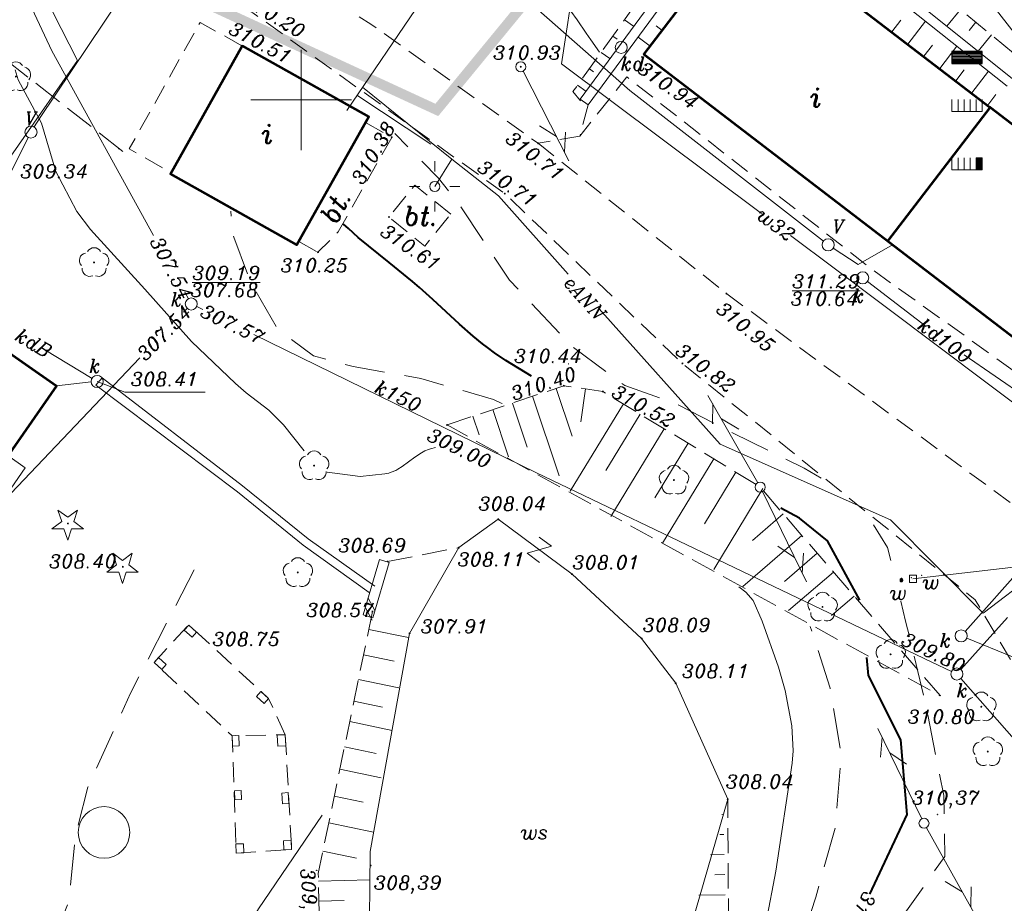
# Model space of a CAD drawing. Extents: x 4615668 to 9294084, y 5331114 to 10688993.
# Tile 129 of 181: x 4656419 to 4656468, y 5335038 to 5335082. Entities that reach past the tile are written whole.
import ezdxf
from ezdxf.enums import TextEntityAlignment as Align

# ---------------------------------------------------------------- set-up
doc = ezdxf.new("R2010")
doc.units = 0
doc.header["$MEASUREMENT"] = 0
for name, pattern in [('BUBZ02', [1.75, 1.25, -0.5]), ('BUIB10', [1.5, 1, -0.5]), ('DASHDOT', [25.4, 12.7, -6.35, 0, -6.35]), ('EGBK02', [2, 1.5, -0.5]), ('KTCR', [1.5, 1, -0.5]), ('l217_500', [2, 1.5, -0.5]), ('l266_500', [1, 0.5, -0.5]), ('l346_500', [1.5, 1, -0.5]), ('l423_500', [2, 1.5, -0.5]), ('l812_500', [3, 2, -1]), ('l823_500', [1.75, 1.25, -0.5])]:
    doc.linetypes.add(name, pattern=pattern)
for name, color, linetype in [('25', 7, 'Continuous'), ('52', 7, 'Continuous'), ('proj_tt_ww', 5, 'Continuous'), ('projekt', 202, 'Continuous')]:
    doc.layers.add(name, color=color, linetype=linetype)
for name, color, linetype, lineweight in [('budynek', 7, 'Continuous', 53), ('chodnik', 7, 'l423_500', 13), ('e_slupy', 7, 'Continuous', 13), ('eNN', 7, 'Continuous', 13), ('funkcja_kondygnacja', 7, 'Continuous', 13), ('gr_klasy', 7, 'l217_500', 13), ('k', 7, 'Continuous', 13), ('k_elem_naziemne', 7, 'Continuous', 13), ('k_opis', 7, 'Continuous', 13), ('k_rzedne', 7, 'Continuous', 13), ('mur', 7, 'Continuous', 13), ('opisy_drog', 7, 'Continuous', 13), ('pkt_wys', 7, 'Continuous', 13), ('przehaczenie', 7, 'Continuous', 13), ('robocza26', 7, 'Continuous', 13), ('robocza50', 7, 'Continuous', 13), ('rowy', 7, 'l266_500', 13), ('schody', 3, 'Continuous', 0), ('sciany - mur', 1, 'Continuous', 30), ('skarpa_gora', 7, 'l823_500', 13), ('skarpa_umoc', 7, 'Continuous', 13), ('t', 7, 'Continuous', 13), ('t_elem_naziemne', 7, 'Continuous', 13), ('t_slupy', 7, 'Continuous', 13), ('w', 7, 'Continuous', 13), ('w_elem_naziemne', 7, 'Continuous', 13), ('w_rzedne', 7, 'Continuous', 13), ('warst_ciagla', 7, 'Continuous', 0), ('warst_opis', 7, 'Continuous', 0), ('warst_pogrub', 7, 'Continuous', 40), ('warst_przeryw', 7, 'l812_500', 0), ('wiata', 7, 'l346_500', 13), ('wiata_podpora', 7, 'Continuous', 13), ('woda_stojaca', 7, 'Continuous', 13), ('zielen', 7, 'Continuous', 13)]:
    doc.layers.add(name, color=color, linetype=linetype, lineweight=lineweight)
doc.styles.add('Style-ITALIC_1250', font='ITALIC_1250.shx')
doc.styles.add('txt', font='TXT', dxfattribs={"height": 0.2})

# ---------------------------------------------------------------- blocks, each defined once
blk = doc.blocks.new('*M2256')
at = {"layer": '25', "color": 165, "linetype": 'Continuous'}
blk.add_lwpolyline([(5, 0), (4.9, 0.8), (4.8, 1.5), (4.5, 2.3), (4, 2.9), (3.5, 3.5), (2.9, 4), (2.3, 4.5), (1.5, 4.8), (0.8, 4.9), (0, 5), (-0.8, 4.9), (-1.6, 4.8), (-2.3, 4.5), (-2.9, 4), (-3.5, 3.5), (-4.1, 2.9), (-4.5, 2.3), (-4.8, 1.5), (-4.9, 0.8), (-5, 0), (-4.9, -0.8), (-4.7, -1.6), (-4.4, -2.3), (-4, -3), (-3.5, -3.5), (-2.9, -4.1), (-2.3, -4.5), (-1.5, -4.8), (-0.8, -4.9), (0, -5), (0.8, -4.9), (1.6, -4.7), (2.3, -4.4), (3, -4), (3.6, -3.5), (4.1, -2.9), (4.5, -2.2), (4.8, -1.5), (4.9, -0.8), (5, 0)], dxfattribs=at)
blk.add_lwpolyline([(5, 0), (4.9, 0.8), (4.8, 1.5), (4.5, 2.3), (4, 2.9), (3.5, 3.5), (2.9, 4), (2.3, 4.5), (1.5, 4.8), (0.8, 4.9), (0, 5), (-0.8, 4.9), (-1.6, 4.8), (-2.3, 4.5), (-2.9, 4), (-3.5, 3.5), (-4.1, 2.9), (-4.5, 2.3), (-4.8, 1.5), (-4.9, 0.8), (-5, 0), (-4.9, -0.8), (-4.7, -1.6), (-4.4, -2.3), (-4, -3), (-3.5, -3.5), (-2.9, -4.1), (-2.3, -4.5), (-1.5, -4.8), (-0.8, -4.9), (0, -5), (0.8, -4.9), (1.6, -4.7), (2.3, -4.4), (3, -4), (3.6, -3.5), (4.1, -2.9), (4.5, -2.2), (4.8, -1.5), (4.9, -0.8), (5, 0)], dxfattribs=at)
for p in [(-4.9, 0.8), (-4.8, 1.5), (-4.5, 2.3), (-4.1, 2.9), (-3.5, 3.5), (-2.9, 4), (-2.3, 4.5), (-1.6, 4.8), (-0.8, 4.9), (0, 5), (0.8, 4.9), (1.5, 4.8), (2.3, 4.5), (2.9, 4), (3.5, 3.5), (4, 2.9), (4.5, 2.3), (4.8, 1.5), (4.9, 0.8), (5, 0), (-5, 0), (-4.9, -0.8), (-4.7, -1.6), (-4.4, -2.3), (-4, -3), (-3.5, -3.5), (-2.9, -4.1), (-2.3, -4.5), (-1.5, -4.8), (-0.8, -4.9), (0, -5), (0.8, -4.9), (1.6, -4.7), (2.3, -4.4), (3, -4), (3.6, -3.5), (4.1, -2.9), (4.5, -2.2), (4.8, -1.5), (4.9, -0.8)]:
    blk.add_point(p, dxfattribs=at)
blk = doc.blocks.new('*M2257')
at = {"layer": '25', "color": 165, "linetype": 'Continuous'}
blk.add_lwpolyline([(5, 0), (4.9, 0.8), (4.8, 1.5), (4.5, 2.3), (4, 2.9), (3.5, 3.5), (2.9, 4), (2.3, 4.5), (1.5, 4.8), (0.8, 4.9), (0, 5), (-0.8, 4.9), (-1.6, 4.8), (-2.3, 4.5), (-2.9, 4), (-3.5, 3.5), (-4.1, 2.9), (-4.5, 2.3), (-4.8, 1.5), (-4.9, 0.8), (-5, 0), (-4.9, -0.8), (-4.7, -1.6), (-4.4, -2.3), (-4, -3), (-3.5, -3.5), (-2.9, -4.1), (-2.3, -4.5), (-1.5, -4.8), (-0.8, -4.9), (0, -5), (0.8, -4.9), (1.6, -4.7), (2.3, -4.4), (3, -4), (3.6, -3.5), (4.1, -2.9), (4.5, -2.2), (4.8, -1.5), (4.9, -0.8), (5, 0)], dxfattribs=at)
blk.add_lwpolyline([(5, 0), (4.9, 0.8), (4.8, 1.5), (4.5, 2.3), (4, 2.9), (3.5, 3.5), (2.9, 4), (2.3, 4.5), (1.5, 4.8), (0.8, 4.9), (0, 5), (-0.8, 4.9), (-1.6, 4.8), (-2.3, 4.5), (-2.9, 4), (-3.5, 3.5), (-4.1, 2.9), (-4.5, 2.3), (-4.8, 1.5), (-4.9, 0.8), (-5, 0), (-4.9, -0.8), (-4.7, -1.6), (-4.4, -2.3), (-4, -3), (-3.5, -3.5), (-2.9, -4.1), (-2.3, -4.5), (-1.5, -4.8), (-0.8, -4.9), (0, -5), (0.8, -4.9), (1.6, -4.7), (2.3, -4.4), (3, -4), (3.6, -3.5), (4.1, -2.9), (4.5, -2.2), (4.8, -1.5), (4.9, -0.8), (5, 0)], dxfattribs=at)
for p in [(-4.9, 0.8), (-4.8, 1.5), (-4.5, 2.3), (-4.1, 2.9), (-3.5, 3.5), (-2.9, 4), (-2.3, 4.5), (-1.6, 4.8), (-0.8, 4.9), (0, 5), (0.8, 4.9), (1.5, 4.8), (2.3, 4.5), (2.9, 4), (3.5, 3.5), (4, 2.9), (4.5, 2.3), (4.8, 1.5), (4.9, 0.8), (5, 0), (-5, 0), (-4.9, -0.8), (-4.7, -1.6), (-4.4, -2.3), (-4, -3), (-3.5, -3.5), (-2.9, -4.1), (-2.3, -4.5), (-1.5, -4.8), (-0.8, -4.9), (0, -5), (0.8, -4.9), (1.6, -4.7), (2.3, -4.4), (3, -4), (3.6, -3.5), (4.1, -2.9), (4.5, -2.2), (4.8, -1.5), (4.9, -0.8)]:
    blk.add_point(p, dxfattribs=at)
blk = doc.blocks.new('*M2258')
at = {"layer": '25', "color": 165, "linetype": 'Continuous'}
blk.add_line((0, 5), (0, 10), dxfattribs=at)
blk.add_line((0, 5), (0, 10), dxfattribs=at)
for p in [(0, 10), (0, 5)]:
    blk.add_point(p, dxfattribs=at)
blk = doc.blocks.new('*M2259')
at = {"layer": '25', "color": 165, "linetype": 'Continuous'}
blk.add_line((-3.5, 6.5), (0, 10), dxfattribs=at)
blk.add_line((-3.5, 6.5), (0, 10), dxfattribs=at)
for p in [(-3.5, 6.5), (0, 10)]:
    blk.add_point(p, dxfattribs=at)
blk = doc.blocks.new('*M2260')
at = {"layer": '25', "color": 165, "linetype": 'Continuous'}
blk.add_line((0, 10), (3.5, 6.5), dxfattribs=at)
blk.add_line((0, 10), (3.5, 6.5), dxfattribs=at)
for p in [(0, 10), (3.5, 6.5)]:
    blk.add_point(p, dxfattribs=at)
blk = doc.blocks.new('HYP')
at = {"layer": '25', "color": 165, "linetype": 'Continuous'}
for name in ['*M2256', '*M2257', '*M2259', '*M2258', '*M2260']:
    blk.add_blockref(name, (0, 0), dxfattribs=at)
blk = doc.blocks.new('WYS')
at = {"layer": '52', "color": 67, "linetype": 'Continuous'}
blk.add_circle((0, 0), 0.08, dxfattribs=at)
blk = doc.blocks.new('506_5')
at = {"layer": 'k_elem_naziemne', "color": 24, "linetype": 'Continuous', "lineweight": 13}
blk.add_circle((0, 0), 0.3, dxfattribs=at)
blk = doc.blocks.new('511_5')
at = {"layer": 'e_slupy', "color": 7, "linetype": 'Continuous', "lineweight": 13}
blk.add_circle((0, 0), 0.25, dxfattribs=at)
blk = doc.blocks.new('515_5')
at = {"layer": 'e_slupy', "color": 7, "linetype": 'Continuous', "lineweight": 13}
for p, q in [((0, 0.75), (0, 1.25)), ((-1.25, 0), (-0.75, 0)), ((0.75, 0), (1.25, 0)), ((0, -1.25), (0, -0.75))]:
    blk.add_line(p, q, dxfattribs=at)
blk = doc.blocks.new('506_5_1')
at = {"layer": 't_elem_naziemne', "color": 7, "linetype": 'Continuous', "lineweight": 13}
blk.add_circle((0, 0), 0.3, dxfattribs=at)
blk = doc.blocks.new('922_5')
at = {"layer": 'zielen', "linetype": 'Continuous', "lineweight": 13}
h = blk.add_hatch(color=96, dxfattribs=at)
edge = h.paths.add_edge_path()
edge.add_arc((0, 0), 0.05, 0, 360)
at = {"layer": 'zielen', "color": 96, "linetype": 'Continuous', "lineweight": 13}
for centre, start, end in [((0.005, 0.357), 30.1243, 149.8757), ((-0.352, 0.098), 101.9988, 221.9759), ((0.362, 0.098), 318.0241, 78.0012), ((-0.215, -0.321), 174.335, 293.7607), ((0.225, -0.321), 246.2393, 5.665)]:
    blk.add_arc(centre, 0.375, start, end, dxfattribs=at)
blk = doc.blocks.new('921_5')
at = {"layer": 'zielen', "linetype": 'Continuous', "lineweight": 13}
h = blk.add_hatch(color=96, dxfattribs=at)
edge = h.paths.add_edge_path()
edge.add_arc((0, 0), 0.05, 0, 360)
at = {"layer": 'zielen', "color": 96, "linetype": 'Continuous', "lineweight": 13, "flags": 128}
blk.add_lwpolyline([(-0.01, -0.83), (0.17, -0.26), (0.77, -0.26), (0.29, 0.1), (0.47, 0.67), (-0.01, 0.32), (-0.5, 0.67), (-0.31, 0.1), (-0.8, -0.26), (-0.2, -0.26)], close=True, dxfattribs=at)
blk = doc.blocks.new('511_5_1')
at = {"layer": 't_slupy', "color": 7, "linetype": 'Continuous', "lineweight": 13}
blk.add_circle((0, 0), 0.25, dxfattribs=at)
blk = doc.blocks.new('SUPT01')
at = {"layer": 't_slupy', "color": 30, "linetype": 'Continuous', "lineweight": 13}
for p, q in [((95.32, 0), (78, 10)), ((5, 0), (105, 0)), ((60.68, -10), (78, 0))]:
    blk.add_line(p, q, dxfattribs=at)
blk = doc.blocks.new('SUPT1')
at = {"layer": 't_slupy', "color": 30, "linetype": 'Continuous', "lineweight": 13, "xscale": 0.05, "yscale": 0.05, "zscale": 0.05000000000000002}
blk.add_blockref('SUPT01', (0, 0), dxfattribs=at)
blk = doc.blocks.new('*U2895')
at = {"layer": 'mur', "color": 7, "linetype": 'Continuous', "lineweight": 13}
for p, q in [((0, 0.0005), (-0.0007, -0.0002)), ((0.0007, 0.0005), (0, -0.0002))]:
    blk.add_line(p, q, dxfattribs=at)
blk = doc.blocks.new('801_5')
at = {"layer": 'pkt_wys', "linetype": 'Continuous', "lineweight": 13}
h = blk.add_hatch(color=7, dxfattribs=at)
edge = h.paths.add_edge_path()
edge.add_arc((0, 0), 0.05, 0, 360)
blk = doc.blocks.new('507_5')
at = {"layer": 'w_elem_naziemne', "color": 7, "linetype": 'Continuous', "lineweight": 13, "flags": 128}
blk.add_lwpolyline([(-0.18, -0.18), (0.18, -0.18), (0.18, 0.18), (-0.18, 0.18)], close=True, dxfattribs=at)
blk = doc.blocks.new('991_5')
at = {"layer": 'przehaczenie', "color": 7, "linetype": 'Continuous', "lineweight": 13, "flags": 128}
blk.add_lwpolyline([(-0.38, 0.5), (0.38, 0.5), (-0.38, -0.5), (0.38, -0.5)], dxfattribs=at)
blk = doc.blocks.new('G$C3390F2A0')
at = {"layer": 'budynek', "color": 7, "linetype": 'Continuous', "lineweight": 53}
blk.add_line((137.039, 109.831), (131.935, 103.165), dxfattribs=at)
at = {"layer": 'budynek', "color": 7, "linetype": 'Continuous', "lineweight": 53, "flags": 128}
for points in [[(119.808, 112.453), (124.906, 119.109), (137.031, 109.822), (137.038, 109.832), (149.345, 100.39), (144.247, 93.734)], [(99.838, 112.875), (106.13, 109.347), (102.561, 102.981), (96.269, 106.508)], [(83.046, 101.244), (90.604, 95.972), (84.399, 87.076), (76.841, 92.348)]]:
    blk.add_lwpolyline(points, close=True, dxfattribs=at)
at = {"layer": 'chodnik', "color": 7, "linetype": 'KTCR', "lineweight": 13}
blk.add_line((102.654, 103.148), (103.605, 102.615), dxfattribs=at)
at = {"layer": 'chodnik', "color": 7, "linetype": 'KTCR', "lineweight": 13, "flags": 128}
for points in [[(116.626, 108.389), (114.554, 108.033), (114.554, 108.033), (114.554, 108.033), (106.236, 113.966), (96.717, 119.999), (93.715, 121.509), (92.12, 123.324), (91.281, 125.389), (91.337, 127.664), (91.881, 128.75), (95.101, 136.793), (95.101, 136.793), (98.306, 145.43), (99.411, 145.057)], [(91.05, 116.682), (94.448, 116.483), (97.042, 116.054), (100.367, 114.528), (112.897, 105.533), (112.897, 105.533), (121.73, 97.085), (136.288, 85.332), (136.288, 85.332), (140.543, 78.104), (140.543, 78.104)], [(99.823, 112.883), (97.748, 114.047), (94.219, 107.752), (96.293, 106.588)], [(117.042, 109.94), (116.626, 108.389), (118.971, 111.336), (131.21, 101.72), (143.551, 92.899), (143.785, 93.184)], [(105.973, 109.067), (107.275, 108.337), (104.611, 103.632), (103.605, 102.615)], [(114.554, 108.033), (123.919, 100.562), (144.928, 85.077), (153.883, 83.349)]]:
    blk.add_lwpolyline(points, dxfattribs=at)
blk.add_lwpolyline([(110.205, 104.502), (108.423, 105.949), (107.138, 104.367), (108.919, 102.92)], close=True, dxfattribs=at)
at = {"layer": 'chodnik', "color": 7, "linetype": 'Continuous', "lineweight": 13, "ltscale": 0.1}
blk.add_circle((92.967, 73.759), 1.282, dxfattribs=at)
at = {"layer": 'eNN', "color": 1, "linetype": 'Continuous', "lineweight": 13}
blk.add_line((110.26, 107.252), (109.414, 105.888), dxfattribs=at)
at = {"layer": 'eNN', "color": 1, "linetype": 'Continuous', "lineweight": 13, "flags": 128}
for points in [[(99.894, 119.788), (108.838, 115.343), (108.736, 115.104), (105.035, 109.667)], [(116.056, 101.521), (112.579, 105.415), (110.26, 107.252), (105.827, 110.83)], [(145.794, 89.743), (141.831, 88.583), (136.68, 84.656), (132.082, 89.313), (123.604, 93.063), (117.592, 99.799)]]:
    blk.add_lwpolyline(points, dxfattribs=at)
at = {"layer": 'gr_klasy', "color": 96, "linetype": 'EGBK02', "lineweight": 13}
blk.add_line((93.907, 107.632), (85.811, 113.961), dxfattribs=at)
at = {"layer": 'k', "color": 24, "linetype": 'Continuous', "lineweight": 13}
for p, q in [((133.854, 98.92), (130.934, 101.159)), ((97.577, 99.91), (97.874, 99.764)), ((96.913, 99.628), (97.101, 99.825)), ((100.411, 98.523), (114.465, 91.646)), ((90.021, 97.759), (92.37, 96.34)), ((142.881, 92.595), (135.743, 97.513)), ((82.146, 84.119), (94.756, 97.362)), ((90.604, 95.972), (92.336, 96.169)), ((114.465, 91.646), (134.136, 82.233)), ((139.612, 88.068), (135.79, 83.757)), ((135.579, 81.861), (137.899, 84.445)), ((134.136, 82.233), (135.108, 81.768)), ((135.576, 81.412), (142.447, 73.567))]:
    blk.add_line(p, q, dxfattribs=at)
at = {"layer": 'k', "color": 24, "linetype": 'Continuous', "lineweight": 13, "flags": 128}
for points in [[(95.431, 103.452), (90.375, 112.641), (87.506, 118.734)], [(97.163, 100.305), (96.982, 100.633)]]:
    blk.add_lwpolyline(points, dxfattribs=at)
at = {"layer": 'k_rzedne', "color": 24, "linetype": 'Continuous', "lineweight": 13, "flags": 128}
for points in [[(92.626, 96.185), (94, 95.663), (98, 95.663)], [(135.868, 83.419), (138.143, 82.489), (142.143, 82.489)]]:
    blk.add_lwpolyline(points, dxfattribs=at)
at = {"layer": 'mur', "color": 7, "linetype": 'Continuous', "lineweight": 13}
for p, q in [((106.673, 87.334), (105.854, 84.574)), ((107.153, 87.192), (106.333, 84.432)), ((107.153, 87.192), (106.673, 87.334)), ((106.333, 84.432), (105.854, 84.574))]:
    blk.add_line(p, q, dxfattribs=at)
at = {"layer": 'robocza26', "color": 7, "linetype": 'Continuous', "lineweight": 0}
for p, q in [((102.769, 107.688), (102.769, 112.688)), ((100.269, 110.188), (105.269, 110.188))]:
    blk.add_line(p, q, dxfattribs=at)
at = {"layer": 'robocza50', "color": 7, "linetype": 'Continuous', "lineweight": 0}
for p, q in [((102.769, 107.688), (102.769, 112.688)), ((100.269, 110.188), (105.269, 110.188))]:
    blk.add_line(p, q, dxfattribs=at)
at = {"layer": 'rowy', "color": 7, "linetype": 'Continuous', "lineweight": 13}
blk.add_line((116.64, 110.235), (117.042, 109.94), dxfattribs=at)
at = {"layer": 'rowy', "color": 7, "linetype": 'Continuous', "lineweight": 13, "flags": 128}
for points in [[(138.208, 111.198), (125.079, 121.701), (116.64, 110.235)], [(137.873, 110.877), (125.173, 120.985), (117.042, 109.94)], [(92.877, 96.374), (92.568, 96.002), (99.608, 90.702), (102.873, 88.047), (106.146, 85.685)], [(106.434, 86.001), (103.113, 88.359), (99.859, 91.005), (92.877, 96.374)]]:
    blk.add_lwpolyline(points, dxfattribs=at)
at = {"layer": 'schody', "color": 7, "linetype": 'Continuous', "lineweight": 13, "flags": 128}
blk.add_lwpolyline([(88.184, 92.503), (89.049, 91.899), (87.414, 89.555), (86.549, 90.159)], dxfattribs=at)
at = {"layer": 'sciany - mur', "color": 30, "lineweight": 0, "ltscale": 4}
blk.add_line((105.534, 110.432), (109.214, 107.99), dxfattribs=at)
at = {"layer": 'skarpa_gora', "color": 7, "linetype": 'BUBZ02', "lineweight": 13}
blk.add_line((107.07, 87.233), (110.61, 87.922), dxfattribs=at)
at = {"layer": 'skarpa_gora', "color": 7, "linetype": 'BUBZ02', "lineweight": 13, "flags": 128}
for points in [[(163.557, 91.986), (158.529, 93.27), (151.372, 101.262), (139.637, 111.337), (129.274, 119.838), (125.118, 122.887), (116.283, 110.605), (116.665, 110.154)], [(106.318, 84.745), (103.622, 71.713), (103.867, 60.789), (115.815, 57.002), (124.078, 60.87), (123.982, 75.407)]]:
    blk.add_lwpolyline(points, dxfattribs=at)
blk.add_lwpolyline([(110.024, 94.025), (115.836, 95.975), (117.774, 95.689), (125.597, 90.935), (134.54, 80.563)], close=True, dxfattribs=at)
at = {"layer": 'skarpa_umoc', "color": 7, "linetype": 'Continuous', "lineweight": 13}
for p, q in [((135.551, 114.689), (134.875, 113.865)), ((118.854, 114.179), (119.304, 113.854)), ((132.149, 113.577), (132.59, 114.153)), ((132.943, 112.969), (133.814, 114.108)), ((120.726, 113.652), (120.422, 113.884)), ((136.323, 114.055), (135.989, 113.647)), ((118.27, 113.366), (118.49, 113.208)), ((120.118, 112.857), (119.525, 113.312)), ((137.097, 113.421), (136.436, 112.615)), ((133.736, 112.361), (134.167, 112.922)), ((134.53, 111.753), (135.38, 112.862)), ((117.686, 112.554), (118.118, 112.244)), ((117.102, 111.743), (117.313, 111.591)), ((135.324, 111.145), (135.743, 111.692)), ((136.117, 110.536), (136.945, 111.616)), ((116.518, 110.931), (116.932, 110.632)), ((136.912, 109.928), (137.319, 110.461)), ((115.447, 95.845), (116.243, 93.473)), ((116.911, 95.816), (116.671, 94.186)), ((113.277, 95.117), (114.014, 92.92)), ((114.274, 95.451), (115.601, 91.494)), ((118.793, 95.07), (116.154, 90.727)), ((112.299, 94.788), (113.087, 92.439)), ((119.623, 94.565), (117.919, 91.761)), ((111.305, 94.455), (111.616, 93.527)), ((120.818, 93.839), (118.168, 89.479)), ((122.008, 93.116), (120.361, 90.406)), ((123.286, 92.339), (120.736, 88.142)), ((124.382, 91.673), (122.822, 89.105)), ((125.726, 90.857), (123.285, 86.841)), ((126.743, 89.606), (125.211, 88.285)), ((127.675, 88.524), (124.73, 85.985)), ((128.434, 87.645), (126.798, 86.234)), ((129.239, 86.711), (127.012, 84.79)), ((130.275, 85.509), (129.151, 84.541)), ((106.135, 83.86), (108.112, 83.451)), ((105.872, 82.59), (107.399, 82.274)), ((105.62, 81.371), (107.63, 80.955)), ((105.395, 80.285), (106.81, 79.992)), ((105.185, 79.269), (107.292, 78.833)), ((104.926, 78.019), (106.507, 77.692)), ((104.696, 76.906), (106.757, 76.48)), ((104.418, 75.563), (105.847, 75.267)), ((123.768, 74.66), (123.689, 74.658)), ((104.142, 74.229), (106.364, 73.77)), ((123.791, 73.66), (123.598, 73.656)), ((103.853, 72.832), (105.526, 72.486)), ((123.813, 72.66), (123.12, 72.645)), ((123.835, 71.66), (123.336, 71.65)), ((103.63, 71.336), (106.192, 71.393)), ((123.858, 70.661), (122.552, 70.632)), ((103.653, 70.336), (104.917, 70.365))]:
    blk.add_line(p, q, dxfattribs=at)
at = {"layer": 't', "color": 30, "linetype": 'Continuous', "lineweight": 13, "flags": 128}
for points in [[(89.49, 108.845), (89.751, 109.272), (99.334, 123.557), (101.252, 126.401)], [(112.242, 116.735), (119.11, 110.661), (128.741, 103.167)], [(85.831, 101.601), (89.201, 108.324)], [(129.23, 102.819), (130.475, 102.008), (132.17, 102.984)]]:
    blk.add_lwpolyline(points, dxfattribs=at)
at = {"layer": 'w', "color": 160, "linetype": 'Continuous', "lineweight": 13, "flags": 128}
for points in [[(74.672, 87.612), (79.057, 94.063), (85.756, 103.726), (91.641, 112.155), (84.681, 125.781), (81.656, 131.737), (81.544, 135.866)], [(125.654, 104.54), (115.718, 111.983), (117.075, 120.883), (116.241, 127.713), (114.585, 129.459), (112.415, 130.81)], [(158.012, 87.149), (142.091, 92.194), (129.273, 101.829), (127.111, 103.449)], [(158.867, 94.417), (153.693, 88.751), (152.955, 87.72), (142.935, 87.498), (133.195, 86.369), (133.195, 86.369), (133.195, 86.369)]]:
    blk.add_lwpolyline(points, dxfattribs=at)
at = {"layer": 'w', "color": 160, "linetype": 'Continuous', "lineweight": 13}
for p in [(133.116, 86.437), (133.626, 86.538)]:
    blk.add_point(p, dxfattribs=at)
at = {"layer": 'warst_ciagla', "color": 21, "linetype": 'Continuous', "lineweight": 0, "flags": 128}
for points in [[(116.185, 114.603), (116.491, 114.169), (116.947, 113.515), (117.173, 113.187), (117.599, 112.568)], [(140.067, 111.172), (137.053, 115.038), (136.698, 115.476), (136.454, 115.762), (135.948, 116.319), (135.688, 116.591), (135.156, 117.125), (134.611, 117.647), (133.501, 118.67), (132.274, 119.772), (131.655, 120.315), (130.718, 121.119), (129.292, 122.302), (129.001, 122.533), (128.41, 122.982), (127.617, 123.575), (127.226, 123.878), (126.654, 124.351)], [(102.92, 92.731), (101.895, 94.025), (101.155, 94.766), (100.039, 95.629), (99.502, 96.082), (97.324, 98.171), (94.991, 100.781), (92.293, 103.748), (91.616, 104.64), (90.574, 106.636), (89.866, 109.033), (88.699, 111.185), (88.549, 111.681)], [(109.45, 92.91), (109.198, 92.841), (109.106, 92.81), (108.928, 92.735), (108.758, 92.645), (108.431, 92.429), (107.798, 91.962), (107.582, 91.826), (107.471, 91.766), (107.242, 91.67), (107.123, 91.634), (106.938, 91.601), (105.704, 91.466), (104.061, 91.677)], [(124.015, 63.663), (125.555, 68.081), (125.901, 69.312), (126.371, 71.836), (127.186, 77.21), (127.231, 77.823), (127.172, 79.054), (126.839, 80.824), (126.511, 81.98), (125.691, 84.271), (125.246, 85.302), (124.889, 85.713), (124.528, 85.974)], [(97.602, 64.215), (98.368, 65.837), (98.466, 66.042), (98.614, 66.348), (98.765, 66.653), (98.841, 66.805), (98.995, 67.109), (99.073, 67.26), (99.191, 67.487), (99.351, 67.787), (99.432, 67.937), (99.555, 68.16), (99.68, 68.382), (99.744, 68.493), (99.915, 68.786), (100.002, 68.932), (100.135, 69.15), (100.27, 69.366), (100.338, 69.474), (100.476, 69.688), (100.546, 69.794), (100.653, 69.953), (103.815, 74.616)]]:
    blk.add_lwpolyline(points, dxfattribs=at)
at = {"layer": 'warst_pogrub', "color": 21, "linetype": 'Continuous', "lineweight": 40, "flags": 128}
for points in [[(114.224, 96.446), (112.953, 97.235), (112.391, 97.608), (112.029, 97.874), (111.792, 98.058), (111.329, 98.439), (110.652, 99.035), (109.324, 100.265), (108.653, 100.869), (108.31, 101.162), (107.151, 102.098), (106.117, 102.926), (105.611, 103.352), (105.117, 103.792), (104.876, 104.019), (104.872, 104.022)], [(130.559, 85.31), (128.939, 88.256), (127.559, 89.393), (126.619, 89.88)], [(131.055, 70.695), (132.899, 74.652), (132.589, 78.363), (130.988, 81.568), (130.893, 82.463)]]:
    blk.add_lwpolyline(points, dxfattribs=at)
at = {"layer": 'warst_przeryw', "color": 21, "linetype": 'l812_500', "lineweight": 0, "flags": 128}
for points in [[(128.633, 91.371), (127.777, 91.879), (124.26, 93.613), (121.485, 95.051), (118.859, 95.991), (116.233, 97.925), (113.127, 101.229), (110.597, 105.051), (109.602, 106.294), (107.424, 108.524)], [(112.708, 95.117), (112.34, 95.295), (108.724, 96.334), (105.356, 96.926), (103.387, 97.456), (101.603, 98.795), (100.263, 101.127), (99.42, 103.361), (99.269, 104.652)], [(112.774, 95.085), (112.72, 95.111)], [(132.094, 87.281), (131.934, 87.935), (130.851, 89.659)], [(90.088, 53.384), (90.352, 55.01), (90.32, 56.666), (89.847, 57.818), (88.904, 57.995), (87.195, 57.224), (84.306, 55.654), (82.186, 54.558), (80.594, 54.29), (78.706, 54.672), (75.944, 56.2), (74.261, 57.529), (73.758, 59.155), (73.933, 61.018), (74.548, 64.912), (75.842, 68.018), (77.547, 72.741), (78.664, 75.522), (79.867, 77.672), (80.898, 78.855), (81.87, 79.211), (83.138, 79.065), (83.907, 77.795), (84.853, 75.282), (86.567, 71.263), (87.099, 69.379), (88.251, 67.547), (89.284, 66.809), (90.079, 67.491), (91.226, 70.33), (91.546, 73.583), (92.16, 76.003), (94.278, 80.677), (97.704, 87.308)], [(126.07, 59.367), (126.371, 60.532), (128.892, 64.259), (132.253, 68.982), (134.775, 72.56), (134.722, 75.59), (133.825, 80.14), (132.831, 84.261), (132.586, 85.265)], [(100.791, 38.3), (101.367, 41.964), (102.747, 48.024), (104.426, 51.353), (108.336, 53.693), (112.542, 55.633), (116.948, 57.029), (124.159, 60.537), (125.988, 63.084), (128.356, 70.536), (129.332, 73.99), (129.625, 77.666), (129.077, 80.942), (128.09, 83.998)]]:
    blk.add_lwpolyline(points, dxfattribs=at)
at = {"layer": 'wiata', "color": 7, "linetype": 'BUIB10', "lineweight": 13, "flags": 128}
blk.add_lwpolyline([(101.983, 78.613), (101.154, 80.421), (97.186, 84.081), (95.453, 82.214), (99.337, 78.57)], dxfattribs=at)
blk.add_lwpolyline([(101.983, 78.613), (102.294, 72.909), (99.542, 72.728), (99.337, 78.57)], close=True, dxfattribs=at)
at = {"layer": 'wiata_podpora', "color": 7, "linetype": 'Continuous', "lineweight": 13, "flags": 128}
for points in [[(96.96, 83.821), (97.343, 83.478), (97.566, 83.726), (97.184, 84.069)], [(95.682, 82.456), (96.065, 82.112), (95.842, 81.863), (95.459, 82.207)], [(100.771, 80.764), (100.547, 80.515), (100.931, 80.172), (101.154, 80.422)], [(99.337, 78.57), (99.354, 78.056), (99.688, 78.068), (99.671, 78.582)], [(101.573, 78.589), (101.606, 78.046), (102.015, 78.07), (101.983, 78.613)], [(99.781, 75.84), (99.797, 75.393), (99.477, 75.381), (99.461, 75.828)], [(101.805, 75.719), (101.839, 75.18), (102.156, 75.2), (102.121, 75.739)], [(99.525, 73.184), (99.542, 72.728), (99.922, 72.742), (99.905, 73.198)], [(102.279, 73.355), (102.294, 72.909), (101.915, 72.897), (101.9, 73.343)]]:
    blk.add_lwpolyline(points, close=True, dxfattribs=at)
at = {"layer": 'woda_stojaca', "color": 132, "linetype": 'Continuous', "lineweight": 13, "flags": 128}
blk.add_lwpolyline([(121.398, 81.175), (123.982, 75.407), (120.229, 62.403), (117.074, 59.117), (106.104, 62.79), (106.207, 72.811), (108.162, 83.661), (110.61, 87.922), (110.61, 87.922), (112.574, 89.335), (116.24, 86.602), (119.7, 83.408)], close=True, dxfattribs=at)
at = {"layer": 'e_slupy', "color": 7, "linetype": 'Continuous', "lineweight": 13, "rotation": 359.9241255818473}
blk.add_blockref('515_5', (109.414, 105.888), dxfattribs=at)
at = {"layer": 'e_slupy', "color": 7, "linetype": 'Continuous', "lineweight": 13}
blk.add_blockref('511_5', (109.414, 105.888), dxfattribs=at)
at = {"layer": 'k_elem_naziemne', "color": 24, "linetype": 'Continuous', "lineweight": 13}
for p, rotation in [((118.688, 112.803), 308.4836465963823), ((130.696, 101.341), 269.7429824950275), ((97.307, 100.042), 257.1015414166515), ((92.626, 96.185), 293.5522635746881), ((135.591, 83.533), 268.9497206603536), ((135.379, 81.638), 263.7817817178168)]:
    blk.add_blockref('506_5', p, dxfattribs=dict(at, rotation=rotation))
at = {"layer": 'mur', "color": 7, "linetype": 'Continuous', "lineweight": 13, "xscale": 713.9999999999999, "yscale": 713.9999999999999, "zscale": 713.9999999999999, "rotation": 253.4561238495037}
blk.add_blockref('*U2895', (106.099, 84.897), dxfattribs=at)
at = {"layer": 'pkt_wys', "color": 7, "linetype": 'Continuous', "lineweight": 13}
for p in [(99.823, 112.883), (119.808, 112.453), (113.691, 111.84), (107.275, 108.337), (114.554, 108.033), (112.897, 105.533), (107.138, 104.367), (103.605, 102.615), (123.919, 100.562), (121.73, 97.085), (115.836, 95.975), (117.774, 95.689), (110.024, 94.025), (112.574, 89.335), (110.61, 87.922), (107.07, 87.233), (116.24, 86.602), (106.318, 84.745), (108.162, 83.661), (119.7, 83.408), (121.398, 81.175), (123.982, 75.407)]:
    blk.add_blockref('801_5', p, dxfattribs=at)
at = {"layer": 'pkt_wys', "color": 7, "linetype": 'Continuous', "lineweight": 13, "xscale": 0.1, "yscale": 0.1, "zscale": 0.1, "rotation": 0.06577989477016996}
for p in [(93.697, 107.773), (116.066, 97.065), (134.54, 80.563), (134.413, 74.649), (106.236, 72.115), (103.538, 71.879)]:
    blk.add_blockref('WYS', p, dxfattribs=at)
at = {"layer": 'przehaczenie', "color": 7, "linetype": 'Continuous', "lineweight": 13, "rotation": 323.2955008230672}
blk.add_blockref('991_5', (114.613, 87.815), dxfattribs=at)
at = {"layer": 't_elem_naziemne', "color": 7, "linetype": 'Continuous', "lineweight": 13}
for p, rotation in [((89.335, 108.591), 270.0657798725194), ((128.978, 102.982), 288.4345172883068)]:
    blk.add_blockref('506_5_1', p, dxfattribs=dict(at, rotation=rotation))
at = {"layer": 't_slupy', "color": 30, "linetype": 'Continuous', "lineweight": 13}
for p, rotation in [((113.691, 111.84), 297.0533425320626), ((125.597, 90.935), 119.6627597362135), ((125.597, 90.935), 295.9758295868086), ((133.744, 74.213), 115.9591705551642), ((133.744, 74.213), 299.191181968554)]:
    blk.add_blockref('SUPT1', p, dxfattribs=dict(at, rotation=rotation))
at = {"layer": 't_slupy', "color": 7, "linetype": 'Continuous', "lineweight": 13}
for p in [(113.691, 111.84), (125.597, 90.935), (133.744, 74.213), (133.744, 74.213)]:
    blk.add_blockref('511_5_1', p, dxfattribs=at)
at = {"layer": 'w', "color": 160, "linetype": 'Continuous', "lineweight": 13, "xscale": 0.01, "yscale": 0.01, "zscale": 0.01, "rotation": 0.06577989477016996}
blk.add_blockref('HYP', (132.617, 86.29), dxfattribs=at)
at = {"layer": 'w_elem_naziemne', "color": 7, "linetype": 'Continuous', "lineweight": 13, "rotation": 0.3051151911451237}
blk.add_blockref('507_5', (133.195, 86.369), dxfattribs=at)
at = {"layer": 'zielen', "color": 96, "linetype": 'Continuous', "lineweight": 13}
for name, p in [('922_5', (88.581, 111.351)), ('922_5', (92.47, 102.111)), ('922_5', (103.412, 92.002)), ('922_5', (121.306, 91.287)), ('921_5', (91.173, 89.122)), ('921_5', (93.903, 86.971)), ('922_5', (102.603, 86.69)), ('922_5', (128.697, 84.974)), ('922_5', (132.083, 82.616)), ('922_5', (136.593, 80.01)), ('922_5', (136.914, 77.782))]:
    blk.add_blockref(name, p, dxfattribs=at)
at = {"layer": 'eNN', "color": 1, "linetype": 'Continuous', "lineweight": 13, "insert": (115.774, 101.062), "char_height": 0.68, "attachment_point": 7, "rotation": 311.7508, "line_spacing_factor": 0.722892, "style": 'txt'}
blk.add_mtext('\\FITALIC_1250.shx;eANN', dxfattribs=at)
at = {"layer": 'funkcja_kondygnacja', "color": 7, "linetype": 'Continuous', "lineweight": 13, "style": 'Style-ITALIC_1250'}
for p in [(128.349, 110.314), (101.072, 108.505)]:
    blk.add_text('i', height=0.94, dxfattribs=at).set_placement(p, align=Align.MIDDLE_CENTER)
at = {"layer": 'k', "color": 24, "linetype": 'Continuous', "lineweight": 13, "char_height": 0.68, "attachment_point": 5, "line_spacing_factor": 0.722892, "style": 'txt'}
for s, insert, rotation in [('\\FITALIC_1250.shx;kd100', (134.799, 98.216), 323.3032), ('\\FITALIC_1250.shx;k150', (107.604, 95.463), 334.4566)]:
    blk.add_mtext(s, dxfattribs=dict(at, insert=insert, rotation=rotation))
at = {"layer": 'k_elem_naziemne', "color": 24, "linetype": 'Continuous', "lineweight": 13, "style": 'Style-ITALIC_1250'}
for s, p in [('kd', (118.65, 111.659)), ('k', (96.275, 99.938)), ('k', (130.201, 100.114)), ('k', (92.216, 96.622)), ('k', (134.513, 82.971)), ('k', (135.347, 80.485))]:
    blk.add_text(s, height=0.68, dxfattribs=at).set_placement(p)
at = {"layer": 'k_opis', "color": 24, "linetype": 'Continuous', "lineweight": 13, "style": 'Style-ITALIC_1250'}
for s, rotation, p in [('kdB', 328.8537, (88.66, 98.582)), ('309.80', 334.4281, (132.695, 83.437))]:
    blk.add_text(s, height=0.68, rotation=rotation, dxfattribs=at).set_placement(p, align=Align.MIDDLE_LEFT)
at = {"layer": 'k_rzedne', "color": 24, "linetype": 'Continuous', "lineweight": 13, "style": 'Style-ITALIC_1250'}
blk.add_text('308.41', height=0.68, dxfattribs=at).set_placement((94.3, 95.963))
at = {"layer": 'k_rzedne', "color": 24, "linetype": 'Continuous', "lineweight": 13, "char_height": 0.68, "line_spacing_factor": 0.722892, "style": 'txt'}
for s, insert, attachment_point, rotation in [('\\FITALIC_1250.shx;307.54', (95.828, 103.481), 1, 297.8974), ('\\FITALIC_1250.shx;\\L309.19', (97.355, 101.245), 7, 0.0658), ('\\FITALIC_1250.shx;\\L311.29', (127.186, 100.83), 7, 0.0658), ('\\FITALIC_1250.shx;307.68', (97.269, 101.081), 1, 0.0658), ('\\FITALIC_1250.shx;310.64', (127.108, 100.646), 1, 0.0658), ('\\FITALIC_1250.shx;307.57', (97.984, 100.065), 1, 334.4566), ('\\FITALIC_1250.shx;307.54', (94.534, 97.639), 1, 45.5521)]:
    blk.add_mtext(s, dxfattribs=dict(at, insert=insert, attachment_point=attachment_point, rotation=rotation))
at = {"layer": 'opisy_drog', "color": 7, "linetype": 'Continuous', "lineweight": 13, "style": 'Style-ITALIC_1250'}
blk.add_text('bt.', height=0.94, rotation=61.3631, dxfattribs=at).set_placement((104.498, 104.931), align=Align.MIDDLE_CENTER)
blk.add_text('bt.', height=0.94, dxfattribs=at).set_placement((108.75, 104.42), align=Align.MIDDLE_CENTER)
at = {"layer": 'pkt_wys', "color": 7, "linetype": 'Continuous', "lineweight": 13, "style": 'Style-ITALIC_1250'}
for s, rotation, p in [('310.20', 328.8384, (99.812, 114.98)), ('310.51', 332.0546, (99.105, 113.531)), ('310.94', 325.0716, (119.443, 111.605)), ('310.38', 60.5031, (105.823, 105.921)), ('310.71', 322.2461, (112.879, 108.157)), ('310.71', 325.3327, (111.464, 106.71)), ('310.61', 326.1235, (106.639, 103.505)), ('310.95', 321.0847, (123.352, 99.694)), ('310.82', 323.1068, (121.325, 97.605)), ('310.40', 18.2294, (113.326, 95.232)), ('310.52', 331.206, (118.148, 95.479)), ('309.00', 334.2092, (108.969, 93.296))]:
    blk.add_text(s, height=0.68, rotation=rotation, dxfattribs=at).set_placement(p)
for s, p in [('310.93', (112.317, 112.202)), ('310.25', (101.744, 101.629)), ('308.04', (111.584, 89.771)), ('308.69', (104.612, 87.693)), ('308.11', (110.545, 86.999)), ('308.01', (116.26, 86.852)), ('308.57', (103.023, 84.488)), ('307.91', (108.711, 83.671)), ('308.09', (119.754, 83.743)), ('308.11', (121.706, 81.447)), ('308.04', (123.886, 75.951))]:
    blk.add_text(s, height=0.68, dxfattribs=at).set_placement(p)
at = {"layer": 'pkt_wys', "color": 7, "linetype": 'Continuous', "lineweight": 13, "char_height": 0.68, "attachment_point": 7, "line_spacing_factor": 0.722892, "style": 'txt'}
for s, insert, rotation in [('\\FITALIC_1250.shx;309.34', (88.799, 106.301), 0.0658), ('\\FITALIC_1250.shx;310.44', (113.356, 97.111), 0.0658), ('\\FITALIC_1250.shx;308.40', (90.228, 86.909), 0.0658), ('\\FITALIC_1250.shx;308.75', (98.358, 83.044), 0.0658), ('\\FITALIC_1250.shx;310.80', (132.929, 79.175), 0.0658), ('\\FITALIC_1250.shx;310,37', (133.142, 74.94), 0.0658), ('\\FITALIC_1250.shx;309,08', (102.541, 71.94), 273.7848), ('\\FITALIC_1250.shx;308,39', (106.383, 70.71), 0.0658)]:
    blk.add_mtext(s, dxfattribs=dict(at, insert=insert, rotation=rotation))
at = {"layer": 't_elem_naziemne', "color": 7, "linetype": 'Continuous', "lineweight": 13, "style": 'Style-ITALIC_1250'}
for p in [(89.026, 108.923), (129.176, 103.55)]:
    blk.add_text('V', height=0.68, dxfattribs=at).set_placement(p)
at = {"layer": 'w', "color": 160, "linetype": 'Continuous', "lineweight": 13, "char_height": 0.68, "line_spacing_factor": 0.722892, "style": 'txt'}
for s, insert, attachment_point, rotation in [('\\FITALIC_1250.shx;w32', (126.383, 103.994), 5, 323.1634), ('\\FITALIC_1250.shx;w', (132.047, 86.017), 1, 0.0658)]:
    blk.add_mtext(s, dxfattribs=dict(at, insert=insert, attachment_point=attachment_point, rotation=rotation))
at = {"layer": 'w_elem_naziemne', "color": 7, "linetype": 'Continuous', "lineweight": 13, "style": 'Style-ITALIC_1250'}
blk.add_text('w', height=0.68, dxfattribs=at).set_placement((133.669, 85.871))
at = {"layer": 'warst_opis', "color": 21, "linetype": 'Continuous', "lineweight": 0, "style": 'Style-ITALIC_1250'}
blk.add_text('310,0', height=0.68, rotation=243.5657, dxfattribs=at).set_placement((130.462, 69.492), align=Align.MIDDLE_CENTER)
at = {"layer": 'woda_stojaca', "color": 132, "linetype": 'Continuous', "lineweight": 13, "style": 'Style-ITALIC_1250'}
blk.add_text('ws', height=0.68, dxfattribs=at).set_placement((114.361, 73.767), align=Align.MIDDLE_CENTER)
blk = doc.blocks.new('G$C6D33AC69')
at = {"lineweight": 0, "ltscale": 40, "transparency": 33554687}
h = blk.add_hatch(dxfattribs=at)
h.set_pattern_fill('ANSI32', color=256, scale=0.2, angle=135)
h.set_pattern_definition([(180, (-4669499.234824, -5336566.323886), (-9e-18, -0.075), []), (180, (-4669499.259824, -5336566.298886), (-9e-18, -0.075), [])])
h.paths.add_polyline_path([(0, 0), (1.5, 0), (1.5, 0.6), (0, 0.6)])
at = {"layer": 'proj_tt_ww'}
for p, q in [((0, 0.1), (1.5, 0.1)), ((0, 0), (1.5, 0))]:
    blk.add_line(p, q, dxfattribs=at)
blk.add_lwpolyline([(0, 0), (1.5, 0), (1.5, 0.6), (0, 0.6)], close=True, dxfattribs=at)
blk = doc.blocks.new('G$CD33C5B22')
at = {"lineweight": 0, "ltscale": 40}
for p, q in [((0.3, 0.6), (0.3, 0)), ((0.6, 0.6), (0.6, 0)), ((0.9, 0.6), (0.9, 0)), ((1.2, 0.6), (1.2, 0))]:
    blk.add_line(p, q, dxfattribs=at)
blk.add_lwpolyline([(0, 0.6), (0, 0), (1.5, 0), (1.5, 0.6)], dxfattribs=at)
blk = doc.blocks.new('G$C6E1C749E')
at = {"lineweight": 0, "ltscale": 40, "transparency": 33554687}
h = blk.add_hatch(dxfattribs=at)
h.set_pattern_fill('ANSI31', color=256, scale=0.01)
h.set_pattern_definition([(45, (-4669499.6672298, -5336561.0792724), (-0.00088388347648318, 0.00088388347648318), [])])
h.paths.add_polyline_path([(1.2, 0), (1.5, 0), (1.5, 0.6), (1.2, 0.6)])
at = {"lineweight": 0, "ltscale": 40}
blk.add_lwpolyline([(1.2, 0), (1.5, 0), (1.5, 0.6), (1.2, 0.6)], close=True, dxfattribs=at)
blk.add_blockref('G$CD33C5B22', (0, 0), dxfattribs=at)

msp = doc.modelspace()

# ---------------------------------------------------------------- linework, layer by layer
at = {"lineweight": 0, "ltscale": 40}
msp.add_lwpolyline([(4656465.333, 5335079.832), (4656466.833, 5335079.832), (4656466.833, 5335080.432), (4656465.333, 5335080.432)], close=True, dxfattribs=at)
at = {"layer": 'projekt', "linetype": 'DASHDOT', "lineweight": 0, "ltscale": 0.1, "const_width": 0.5}
msp.add_lwpolyline([(4656417.162, 5335089.863), (4656424.98, 5335084.333), (4656439.714, 5335077.529), (4656466.49, 5335110.145), (4656441.636, 5335129.458), (4656433.456, 5335124.379), (4656429.429, 5335117.861), (4656417.162, 5335089.863)], dxfattribs=at)

# ---------------------------------------------------------------- block references
at = {"lineweight": 0, "ltscale": 40}
for name, p in [('G$C6D33AC69', (4656465.333, 5335079.832)), ('G$CD33C5B22', (4656465.333, 5335077.444)), ('G$CD33C5B22', (4656465.333, 5335074.546)), ('G$C6E1C749E', (4656465.333, 5335074.546))]:
    msp.add_blockref(name, p, dxfattribs=at)
at = {"layer": 'w_rzedne', "color": 160, "linetype": 'Continuous', "lineweight": 13}
msp.add_blockref('G$C3390F2A0', (4656330.198, 5334967.836), dxfattribs=at)

doc.saveas('drawing.dxf')
